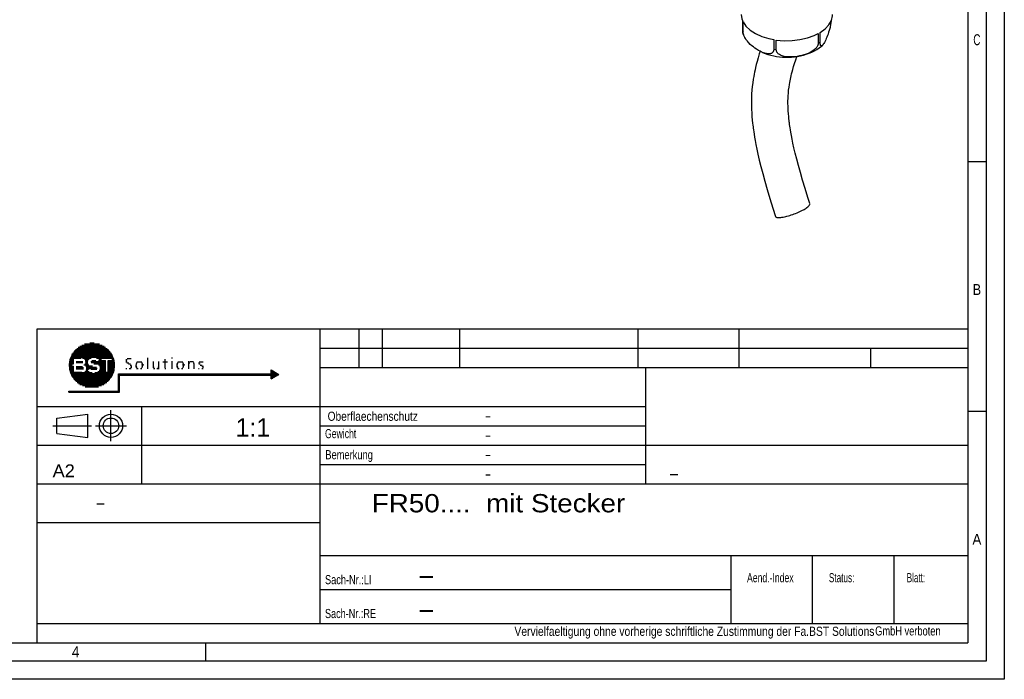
# Paper-space layout 'Blatt-1' of a CAD drawing. Header units: millimetres. Extents: x 0 to 594, y 0 to 420.
# Tile 10 of 19: x 325 to 594, y 0 to 180. Entities that reach past the tile are written whole.
import ezdxf
from ezdxf.enums import TextEntityAlignment as Align

# ---------------------------------------------------------------- set-up
doc = ezdxf.new("R2010")
doc.units = ezdxf.units.MM
doc.layers.add('LAYER0', color=7, linetype='Continuous')
doc.styles.add('VERO0-osifont', font='osifont-2014-11-14.ttf')
doc.styles.add('VERO1-TXT', font='txt')

# ---------------------------------------------------------------- blocks, each defined once
blk = doc.blocks.new('Entity set 0')
at = {"layer": 'LAYER0', "color": 252, "linetype": 'Continuous'}
for p, q in [((594, 420), (594, 0)), ((589, 415), (589, 5)), ((584, 141.67), (589, 141.67)), ((584, 73.33), (589, 73.33)), ((375.62, 10), (375.62, 5)), ((589, 5), (20, 5)), ((594, 0), (0, 0))]:
    blk.add_line(p, q, dxfattribs=at)
at = {"layer": 'LAYER0', "color": 4, "linetype": 'Continuous'}
for p in [(584, 410), (25, 10)]:
    blk.add_line(p, (584, 10), dxfattribs=at)
at = {"layer": 'LAYER0', "color": 7, "linetype": 'Continuous', "style": 'VERO0-osifont'}
for s, width, p, p2 in [('C', 0.979347, (585.52, 173.45), (587.48, 173.45)), ('B', 0.977133, (585.34, 105.12), (587.66, 105.12)), ('A', 0.980459, (585.27, 36.79), (587.73, 36.79)), ('4', 0.976191, (339.04, 6), (341.08, 6))]:
    blk.add_text(s, height=3, dxfattribs=dict(at, width=width)).set_placement(p, p2, align=Align.FIT)
blk = doc.blocks.new('Entity set 1')
at = {"layer": 'LAYER0', "color": 136, "linetype": 'Continuous'}
for p, q in [((329.6, 95.86), (584, 95.86)), ((329.6, 10), (329.6, 95.86)), ((329.6, 95.86), (584, 95.86)), ((406.98, 15.3), (406.98, 95.86)), ((417.58, 85.26), (417.58, 95.86)), ((423.94, 85.26), (423.94, 95.86)), ((445.14, 85.26), (445.14, 95.86)), ((493.9, 85.26), (493.9, 95.86)), ((521.46, 85.26), (521.46, 95.86)), ((406.98, 90.56), (584, 90.56)), ((557.5, 85.26), (557.5, 90.56)), ((406.98, 85.26), (584, 85.26)), ((496.02, 53.46), (496.02, 85.26)), ((329.6, 74.66), (496.02, 74.66)), ((349.74, 65.12), (349.74, 73.6)), ((358.22, 53.46), (358.22, 74.66)), ((334.9, 71.48), (343.38, 72.54)), ((334.9, 67.24), (334.9, 71.48)), ((343.38, 66.18), (343.38, 72.54)), ((333.84, 69.36), (344.44, 69.36)), ((345.5, 69.36), (353.98, 69.36)), ((406.98, 69.36), (496.02, 69.36)), ((334.9, 67.24), (343.38, 66.18)), ((329.6, 64.06), (584, 64.06)), ((406.98, 58.76), (496.02, 58.76)), ((329.6, 53.46), (584, 53.46)), ((329.6, 42.86), (406.98, 42.86)), ((406.98, 33.85), (584, 33.85)), ((519.34, 15.3), (519.34, 33.85)), ((541.6, 15.3), (541.6, 33.85)), ((563.86, 15.3), (563.86, 33.85)), ((406.98, 24.58), (519.34, 24.58)), ((329.6, 15.3), (584, 15.3))]:
    blk.add_line(p, q, dxfattribs=at)
at = {"layer": 'LAYER0', "color": 4, "linetype": 'Continuous'}
for p, q in [((342.5, 91.73), (346.57, 91.73)), ((343.97, 92.03), (345.11, 92.03)), ((339.07, 89.03), (349.98, 89.03)), ((339.3, 89.33), (349.75, 89.33)), ((339.54, 89.63), (349.52, 89.63)), ((339.78, 89.93), (349.28, 89.93)), ((340.02, 90.23), (349.05, 90.23)), ((340.37, 90.53), (348.68, 90.53)), ((340.78, 90.83), (348.28, 90.83)), ((341.18, 91.13), (347.89, 91.13)), ((341.74, 91.43), (347.3, 91.43)), ((338.25, 86.33), (339.52, 86.33)), ((338.3, 86.63), (339.52, 86.63)), ((338.34, 86.93), (339.52, 86.93)), ((338.39, 87.23), (339.52, 87.23)), ((338.43, 87.53), (339.52, 87.53)), ((338.55, 87.83), (339.52, 87.83)), ((338.68, 88.13), (350.38, 88.13)), ((338.81, 88.43), (350.25, 88.43)), ((338.94, 88.73), (350.12, 88.73)), ((339.05, 86.32), (339.52, 86.32)), ((339.05, 86.01), (339.05, 86.32)), ((339.52, 86.32), (339.52, 87.87)), ((339.52, 87.87), (341.63, 87.87)), ((340.25, 86.92), (342, 86.92)), ((340.25, 86.62), (342.01, 86.62)), ((341.92, 87.83), (344.34, 87.83)), ((342.49, 87.53), (343.8, 87.53)), ((342.61, 86.33), (343.49, 86.33)), ((342.69, 87.23), (343.54, 87.23)), ((342.74, 86.63), (343.43, 86.63)), ((342.75, 86.93), (343.44, 86.93)), ((342.76, 86.83), (342.76, 86.75)), ((342.76, 86.75), (343.42, 86.75)), ((342.76, 86.74), (343.42, 86.74)), ((343.42, 86.78), (343.42, 86.75)), ((344.21, 86.93), (346.03, 86.93)), ((344.28, 86.63), (348.25, 86.63)), ((344.48, 87.23), (345.57, 87.23)), ((345.09, 86.33), (348.25, 86.33)), ((345.81, 87.83), (347.1, 87.83)), ((346.09, 86.88), (346.48, 87.22)), ((346.15, 86.93), (348.25, 86.93)), ((346.41, 87.53), (347.1, 87.53)), ((346.48, 87.22), (347.1, 87.22)), ((346.49, 87.23), (346.63, 87.35)), ((346.49, 87.23), (347.1, 87.23)), ((346.49, 87.23), (347.1, 87.23)), ((347.1, 87.87), (350.14, 87.87)), ((347.1, 87.23), (347.1, 87.87)), ((347.1, 87.19), (347.1, 87.22)), ((347.1, 87.19), (348.25, 87.19)), ((348.25, 83.99), (348.25, 87.19)), ((348.98, 87.19), (350.14, 87.19)), ((348.98, 83.99), (348.98, 87.19)), ((348.98, 86.93), (350.71, 86.93)), ((348.98, 86.63), (350.75, 86.63)), ((348.98, 86.33), (350.79, 86.33)), ((350.14, 87.19), (350.14, 87.87)), ((350.14, 87.83), (350.5, 87.83)), ((350.14, 87.53), (350.63, 87.53)), ((350.14, 87.23), (350.67, 87.23)), ((338.21, 86.03), (339.05, 86.03)), ((338.21, 86.01), (339.05, 86.01)), ((338.21, 86), (339.05, 86)), ((338.24, 85.73), (339.05, 85.73)), ((338.28, 85.43), (339.52, 85.43)), ((338.31, 85.13), (339.52, 85.13)), ((338.35, 84.83), (339.52, 84.83)), ((338.38, 84.53), (339.52, 84.53)), ((338.47, 84.23), (339.52, 84.23)), ((338.59, 83.93), (344.64, 83.93)), ((338.71, 83.63), (350.35, 83.63)), ((339.05, 85.64), (339.05, 86)), ((339.05, 85.64), (339.52, 85.64)), ((339.52, 83.99), (339.52, 85.64)), ((339.52, 83.99), (341.77, 83.99)), ((340.25, 85.57), (341.99, 85.57)), ((340.25, 85.27), (342.24, 85.27)), ((340.25, 84.97), (342.22, 84.97)), ((342.34, 86.03), (343.67, 86.03)), ((342.56, 84.23), (343.79, 84.23)), ((342.77, 85.73), (344.65, 85.73)), ((342.83, 84.53), (343.4, 84.53)), ((342.94, 85.43), (345.78, 85.43)), ((342.95, 84.83), (343.54, 84.83)), ((342.98, 85.13), (345.96, 85.13)), ((343.3, 84.62), (343.86, 85.11)), ((344.2, 84.83), (345.83, 84.83)), ((345.37, 83.93), (350.48, 83.93)), ((346.17, 84.23), (348.25, 84.23)), ((346.36, 86.03), (348.25, 86.03)), ((346.5, 84.53), (348.25, 84.53)), ((346.64, 85.73), (348.25, 85.73)), ((346.67, 84.83), (348.25, 84.83)), ((346.72, 85.43), (348.25, 85.43)), ((346.73, 85.13), (348.25, 85.13)), ((348.25, 83.99), (348.98, 83.99)), ((348.98, 86.03), (350.83, 86.03)), ((348.98, 85.73), (350.83, 85.73)), ((348.98, 85.43), (350.79, 85.43)), ((348.98, 85.13), (350.74, 85.13)), ((348.98, 84.83), (350.7, 84.83)), ((348.98, 84.53), (350.66, 84.53)), ((348.98, 84.23), (350.61, 84.23)), ((351.77, 83.55), (393.52, 83.55)), ((351.77, 78.84), (351.77, 83.55)), ((393.52, 84.61), (395.64, 83.39)), ((393.52, 83.55), (393.52, 84.61)), ((393.52, 84.52), (393.68, 84.52)), ((393.52, 84.22), (394.2, 84.22)), ((393.52, 83.92), (394.72, 83.92)), ((393.52, 83.62), (395.23, 83.62)), ((338.83, 83.33), (350.21, 83.33)), ((338.96, 83.03), (350.08, 83.03)), ((339.14, 82.73), (349.94, 82.73)), ((339.37, 82.43), (349.7, 82.43)), ((339.59, 82.13), (349.46, 82.13)), ((339.82, 81.83), (349.22, 81.83)), ((340.09, 81.53), (348.98, 81.53)), ((340.48, 81.23), (348.59, 81.23)), ((340.87, 80.93), (348.18, 80.93)), ((351.77, 83.32), (395.53, 83.32)), ((351.77, 83.02), (352.09, 83.02)), ((351.77, 82.72), (352.09, 82.72)), ((351.77, 82.42), (352.09, 82.42)), ((351.77, 82.12), (352.09, 82.12)), ((351.77, 81.82), (352.09, 81.82)), ((351.77, 81.52), (352.09, 81.52)), ((351.77, 81.22), (352.09, 81.22)), ((351.77, 80.92), (352.09, 80.92)), ((352.09, 83.23), (393.52, 83.23)), ((352.09, 78.52), (352.09, 83.23)), ((393.52, 82.16), (395.64, 83.39)), ((393.52, 82.16), (393.52, 83.23)), ((393.52, 83.02), (395.01, 83.02)), ((393.52, 82.72), (394.49, 82.72)), ((393.52, 82.42), (393.97, 82.42)), ((338.2, 78.84), (351.77, 78.84)), ((338.2, 78.52), (338.2, 78.84)), ((338.2, 78.82), (352.09, 78.82)), ((338.2, 78.52), (352.09, 78.52)), ((341.26, 80.63), (347.77, 80.63)), ((341.94, 80.33), (347.13, 80.33)), ((342.65, 80.03), (346.37, 80.03)), ((351.77, 80.62), (352.09, 80.62)), ((351.77, 80.32), (352.09, 80.32)), ((351.77, 80.02), (352.09, 80.02)), ((351.77, 79.72), (352.09, 79.72)), ((351.77, 79.42), (352.09, 79.42)), ((351.77, 79.12), (352.09, 79.12))]:
    blk.add_line(p, q, dxfattribs=at)
at = {"layer": 'LAYER0', "color": 9, "linetype": 'Continuous'}
for p, q in [((353.76, 87.16), (354.06, 87.16)), ((353.81, 86.86), (354.16, 86.86)), ((353.84, 87.46), (354.18, 87.46)), ((354.05, 86.56), (354.58, 86.56)), ((354.15, 87.76), (355.3, 87.76)), ((354.52, 86.26), (355.09, 86.26)), ((356.49, 86.26), (356.79, 86.26)), ((356.59, 86.56), (356.92, 86.56)), ((356.82, 86.86), (358.14, 86.86)), ((358.04, 86.56), (358.37, 86.56)), ((358.17, 86.26), (358.48, 86.26)), ((359.63, 87.81), (359.9, 87.81)), ((359.63, 87.51), (359.9, 87.51)), ((359.63, 87.21), (359.9, 87.21)), ((359.63, 86.91), (359.9, 86.91)), ((359.63, 86.61), (359.9, 86.61)), ((359.63, 86.31), (359.9, 86.31)), ((361.2, 86.86), (361.47, 86.86)), ((361.2, 86.56), (361.47, 86.56)), ((361.2, 86.26), (361.47, 86.26)), ((362.65, 86.86), (362.92, 86.86)), ((362.65, 86.56), (362.92, 86.56)), ((362.65, 86.26), (362.92, 86.26)), ((363.96, 86.86), (365.17, 86.86)), ((364.39, 87.46), (364.66, 87.46)), ((364.39, 87.16), (364.66, 87.16)), ((364.39, 86.56), (364.66, 86.56)), ((364.39, 86.26), (364.66, 86.26)), ((366.26, 87.92), (366.53, 87.92)), ((366.26, 86.91), (366.53, 86.91)), ((366.26, 86.61), (366.53, 86.61)), ((366.26, 86.31), (366.53, 86.31)), ((367.7, 86.26), (368, 86.26)), ((367.8, 86.56), (368.13, 86.56)), ((368.03, 86.86), (369.35, 86.86)), ((369.25, 86.56), (369.58, 86.56)), ((369.38, 86.26), (369.68, 86.26)), ((370.84, 86.91), (371.09, 86.91)), ((370.84, 86.61), (371.28, 86.61)), ((370.84, 86.31), (371.15, 86.31)), ((371.29, 86.91), (372.32, 86.91)), ((372.2, 86.61), (372.51, 86.61)), ((372.29, 86.31), (372.56, 86.31)), ((373.7, 86.56), (373.97, 86.56)), ((373.75, 86.26), (374.12, 86.26)), ((373.82, 86.86), (374.94, 86.86)), ((353.78, 85.06), (354.12, 85.06)), ((354.73, 85.06), (355.23, 85.06)), ((354.97, 85.96), (355.35, 85.96)), ((355.09, 85.36), (355.4, 85.36)), ((355.14, 85.66), (355.44, 85.66)), ((356.45, 85.96), (356.75, 85.96)), ((356.47, 85.66), (356.77, 85.66)), ((356.56, 85.36), (356.88, 85.36)), ((356.74, 85.06), (357.17, 85.06)), ((357.79, 85.06), (358.22, 85.06)), ((358.08, 85.36), (358.4, 85.36)), ((358.19, 85.66), (358.49, 85.66)), ((358.2, 86.09), (358.5, 86.09)), ((358.2, 86.09), (358.21, 85.97)), ((358.21, 85.92), (358.21, 85.97)), ((358.21, 85.97), (358.51, 85.97)), ((358.21, 85.96), (358.51, 85.96)), ((358.5, 86.09), (358.51, 85.97)), ((358.51, 85.97), (358.51, 85.92)), ((359.63, 86.01), (359.9, 86.01)), ((359.63, 85.71), (359.9, 85.71)), ((359.63, 85.41), (359.9, 85.41)), ((359.63, 85.11), (359.9, 85.11)), ((361.2, 85.96), (361.47, 85.96)), ((361.2, 85.66), (361.47, 85.66)), ((361.22, 85.36), (361.51, 85.36)), ((361.34, 85.06), (361.72, 85.06)), ((362.29, 85.06), (362.59, 85.06)), ((362.56, 85.36), (362.92, 85.36)), ((362.64, 85.66), (362.92, 85.66)), ((362.65, 85.96), (362.92, 85.96)), ((362.68, 85.06), (362.93, 85.06)), ((364.39, 85.96), (364.66, 85.96)), ((364.39, 85.66), (364.66, 85.66)), ((364.39, 85.36), (364.66, 85.36)), ((364.43, 85.06), (364.76, 85.06)), ((366.26, 86.01), (366.53, 86.01)), ((366.26, 85.71), (366.53, 85.71)), ((366.26, 85.41), (366.53, 85.41)), ((366.26, 85.11), (366.53, 85.11)), ((367.66, 85.96), (367.96, 85.96)), ((367.68, 85.66), (367.98, 85.66)), ((367.77, 85.36), (368.08, 85.36)), ((367.95, 85.06), (368.38, 85.06)), ((369, 85.06), (369.42, 85.06)), ((369.29, 85.36), (369.61, 85.36)), ((369.39, 85.66), (369.7, 85.66)), ((369.41, 86.1), (369.71, 86.1)), ((369.41, 86.1), (369.42, 85.99)), ((369.42, 85.92), (369.42, 85.99)), ((369.42, 85.99), (369.72, 85.99)), ((369.42, 85.96), (369.72, 85.96)), ((369.71, 86.1), (369.72, 85.99)), ((369.72, 85.99), (369.72, 85.92)), ((370.84, 86.01), (371.11, 86.01)), ((370.84, 85.71), (371.11, 85.71)), ((370.84, 85.41), (371.11, 85.41)), ((370.84, 85.11), (371.11, 85.11)), ((372.29, 86.01), (372.57, 86.01)), ((372.29, 85.71), (372.57, 85.71)), ((372.29, 85.41), (372.57, 85.41)), ((372.29, 85.11), (372.57, 85.11)), ((373.68, 85.06), (373.87, 85.06)), ((374.09, 85.96), (374.66, 85.96)), ((374.55, 85.06), (374.96, 85.06)), ((374.62, 85.66), (375.01, 85.66)), ((374.75, 85.36), (375.05, 85.36))]:
    blk.add_line(p, q, dxfattribs=at)
at = {"layer": 'LAYER0', "color": 7, "linetype": 'Continuous'}
for radius in [3.18, 2.12]:
    blk.add_circle((349.74, 69.36), radius, dxfattribs=at)
at = {"layer": 'LAYER0', "color": 7, "linetype": 'Continuous', "style": 'VERO1-TXT'}
for s, height, width, p, p2 in [('Oberflaechenschutz', 2.5, 0.685911, (408.98, 70.71), (433.64, 70.71)), ('1:1', 5, 0.968762, (383.81, 66.4), (393.26, 66.4)), ('-', 2.5, 0.6561, (451.96, 70.82), (453.68, 70.82)), ('Gewicht', 2.5, 0.618057, (408.27, 65.96), (416.8, 65.96)), ('-', 2.5, 0.6561, (451.96, 65.52), (453.68, 65.52)), ('Bemerkung', 2.5, 0.642143, (408.35, 60.19), (421.35, 60.19)), ('-', 2.5, 0.6561, (451.96, 60.22), (453.68, 60.22)), ('A2', 3.5, 1.040486, (333.78, 55.29), (339.85, 55.29)), ('-', 2.5, 0.6561, (451.96, 54.92), (453.68, 54.92)), ('-', 3, 0.932028, (502.24, 54.8), (505.17, 54.8)), ('FR50....  mit Stecker', 5, 0.839158, (421.03, 45.67), (490.36, 45.67)), ('-', 3, 0.932028, (345.4, 46.82), (348.32, 46.82)), ('Sach-Nr.:LI', 2.5, 0.600164, (408.26, 26.02), (420.98, 26.02)), ('-', 5, 0.932028, (433.51, 26.05), (438.4, 26.05)), ('Aend.-Index', 2.5, 0.569737, (523.65, 26.55), (536.4, 26.55)), ('Status:', 2.5, 0.556421, (546.04, 26.55), (553, 26.55)), ('Blatt:', 2.5, 0.543358, (567.31, 26.55), (572.36, 26.55)), ('Sach-Nr.:RE', 2.5, 0.601086, (408.26, 16.75), (422.21, 16.75)), ('-', 5, 0.932028, (433.51, 16.78), (438.4, 16.78)), ('Vervielfaeltigung ohne vorherige schriftliche Zustimmung der Fa.BST Solutions', 2.5, 0.650044, (460.06, 11.89), (558.49, 11.89)), (' GmbH verboten', 2.5, 0.591369, (557.99, 11.99), (576.58, 11.99))]:
    blk.add_text(s, height=height, dxfattribs=dict(at, width=width)).set_placement(p, p2, align=Align.FIT)
blk = doc.blocks.new('View  0')
at = {"layer": 'LAYER0', "color": 4, "linetype": 'Continuous'}
for p, q in [((522.38, 180.22), (522.38, 177.61)), ((522.57, 177.21), (522.57, 179.82)), ((543.13, 176.64), (543.13, 174.03)), ((543.63, 174.32), (543.63, 176.93)), ((530.96, 174.97), (530.96, 172.36)), ((531.66, 172.25), (531.66, 174.87))]:
    blk.add_line(p, q, dxfattribs=at)
at = {"layer": 'LAYER0', "color": 4, "linetype": 'Continuous', "flags": 128}
for points in [[(522.04, 181.89), (522.23, 180.63), (522.38, 180.22)], [(543.63, 176.93), (544.98, 177.92), (546.02, 179.03), (546.71, 180.22), (547.02, 181.46), (547.04, 181.89)], [(522.57, 179.82), (523.37, 178.65), (524.51, 177.58), (525.96, 176.64), (527.67, 175.86), (529.59, 175.26), (530.96, 174.97)], [(546.66, 180.13), (546.66, 180.09), (546.63, 179.9), (546.61, 179.72), (546.58, 179.53), (546.55, 179.35), (546.52, 179.17), (546.47, 178.89), (546.41, 178.6), (546.34, 178.31), (546.27, 178.03), (546.2, 177.75), (546.12, 177.47), (545.97, 176.98), (545.81, 176.51), (545.66, 176.08), (545.5, 175.66), (545.33, 175.26), (545.16, 174.88), (544.99, 174.52), (544.82, 174.21), (544.66, 173.93), (544.51, 173.7), (544.36, 173.51), (544.25, 173.4)], [(522.38, 177.61), (522.38, 177.49), (522.39, 177.38), (522.39, 177.27), (522.4, 177.17), (522.42, 177.07), (522.43, 176.98), (522.45, 176.89), (522.48, 176.81), (522.48, 176.8)], [(523.38, 175.05), (523.37, 175.06), (523.21, 175.31), (523.06, 175.57), (522.97, 175.74), (522.89, 175.92), (522.81, 176.09), (522.75, 176.26), (522.69, 176.43), (522.66, 176.56), (522.62, 176.7), (522.6, 176.83), (522.58, 176.96), (522.57, 177.08), (522.57, 177.21)], [(527.48, 171.67), (527.22, 171.8), (526.75, 172.05), (526.28, 172.34), (525.83, 172.65), (525.39, 172.97), (524.97, 173.32), (524.55, 173.69), (524.15, 174.09), (523.94, 174.33), (523.74, 174.57), (523.55, 174.81), (523.38, 175.05)], [(531.66, 174.87), (533.81, 174.68), (535.99, 174.72), (538.12, 174.97), (540.15, 175.44), (542, 176.1), (543.13, 176.64)], [(530.96, 172.36), (530.96, 172.24), (530.95, 172.13), (530.93, 172.01), (530.9, 171.91), (530.86, 171.8), (530.82, 171.7), (530.76, 171.6), (530.69, 171.5), (530.62, 171.42), (530.54, 171.35), (530.46, 171.28), (530.31, 171.2), (530.14, 171.14), (529.97, 171.1), (529.78, 171.07), (529.57, 171.07), (529.36, 171.08), (528.96, 171.14), (528.54, 171.24), (528.12, 171.39), (527.68, 171.57), (527.48, 171.67)], [(527.76, 171.54), (527.9, 171.48), (528.63, 171.18), (529.38, 170.92), (530.16, 170.7), (530.95, 170.52), (531.75, 170.37), (532.56, 170.26), (533.38, 170.19), (534.21, 170.16), (535.03, 170.16), (535.85, 170.2), (536.67, 170.28), (537.48, 170.4), (538.29, 170.55), (539.08, 170.74), (539.85, 170.97), (540.61, 171.24), (541.35, 171.55), (542.06, 171.9), (542.75, 172.29), (543.4, 172.72), (544, 173.19), (544.25, 173.4)], [(543.13, 174.03), (543.12, 173.9), (543.1, 173.78), (543.08, 173.65), (543.04, 173.52), (542.99, 173.39), (542.93, 173.26), (542.85, 173.1), (542.76, 172.96), (542.66, 172.82), (542.55, 172.68), (542.43, 172.55), (542.23, 172.35), (542.01, 172.16), (541.76, 171.98), (541.5, 171.8), (541.23, 171.64), (540.93, 171.48), (540.38, 171.22), (539.81, 171), (539.23, 170.81), (538.63, 170.65), (538.01, 170.51), (537.37, 170.4), (536.73, 170.31), (536.11, 170.26), (535.51, 170.24), (534.93, 170.25), (534.37, 170.3), (533.82, 170.39), (533.53, 170.46), (533.25, 170.54), (533, 170.63), (532.76, 170.74), (532.53, 170.87), (532.33, 171), (532.21, 171.11), (532.09, 171.22), (531.99, 171.33), (531.9, 171.45), (531.83, 171.57), (531.78, 171.68), (531.73, 171.79), (531.7, 171.9), (531.68, 172.01), (531.66, 172.13), (531.66, 172.25)], [(544.25, 173.4), (544.21, 173.37), (544.13, 173.31), (544.06, 173.28), (543.99, 173.27), (543.93, 173.27), (543.87, 173.3), (543.81, 173.36), (543.78, 173.41), (543.75, 173.47), (543.72, 173.54), (543.7, 173.62), (543.68, 173.71), (543.66, 173.79), (543.65, 173.88), (543.64, 173.98), (543.64, 174.09), (543.63, 174.2), (543.63, 174.32)], [(527.22, 171.78), (527.01, 171.11), (526.67, 169.98), (526.4, 168.98), (526.18, 168.14), (525.99, 167.39), (525.84, 166.71), (525.71, 166.09), (525.6, 165.55), (525.48, 164.93), (525.35, 164.16), (525.21, 163.2), (525.08, 162.12), (524.98, 161.11), (524.92, 160.18), (524.88, 159.32), (524.85, 158.5), (524.85, 157.55), (524.86, 156.76), (524.89, 155.9), (524.93, 154.96), (525, 153.94), (525.09, 152.96), (525.17, 152.16), (525.24, 151.54), (525.3, 151.09), (525.35, 150.73), (525.4, 150.3), (525.48, 149.76), (525.58, 149.11), (525.71, 148.31), (525.87, 147.39), (526.08, 146.3), (526.33, 145.05), (526.63, 143.63), (527, 142.04), (527.43, 140.28), (527.93, 138.35), (528.51, 136.24), (529.17, 133.96), (529.91, 131.52), (530.72, 128.9), (531.45, 126.62)], [(540.83, 130.12), (540.29, 131.8), (539.53, 134.24), (538.84, 136.52), (538.23, 138.62), (537.7, 140.55), (537.23, 142.32), (536.83, 143.92), (536.49, 145.37), (536.21, 146.66), (535.97, 147.79), (535.78, 148.78), (535.63, 149.63), (535.52, 150.31), (535.43, 150.86), (535.36, 151.33), (535.3, 151.73), (535.27, 151.99), (535.24, 152.2), (535.21, 152.45), (535.16, 152.82), (535.11, 153.33), (535.04, 153.96), (534.97, 154.72), (534.92, 155.49), (534.88, 156.21), (534.86, 156.86), (534.85, 157.45), (534.85, 158.23), (534.87, 158.88), (534.9, 159.56), (534.95, 160.3), (535.03, 161.11), (535.14, 161.96), (535.24, 162.67), (535.34, 163.25), (535.43, 163.7), (535.51, 164.12), (535.61, 164.58), (535.72, 165.06), (535.84, 165.59), (535.99, 166.16), (536.17, 166.83), (536.39, 167.59), (536.66, 168.45), (536.97, 169.41), (537.3, 170.37)], [(539.24, 128.55), (539.53, 128.72), (539.78, 128.89), (540.02, 129.05), (540.24, 129.21), (540.41, 129.37), (540.56, 129.51), (540.68, 129.65), (540.77, 129.78), (540.82, 129.9), (540.84, 130), (540.83, 130.1)], [(531.45, 126.61), (531.48, 126.55), (531.55, 126.47), (531.65, 126.41), (531.79, 126.36), (531.96, 126.33), (532.15, 126.31), (532.38, 126.31), (532.63, 126.32), (532.9, 126.34), (533.2, 126.38), (533.52, 126.43), (533.87, 126.5), (534.22, 126.58), (534.58, 126.67), (534.97, 126.78), (535.37, 126.9), (535.75, 127.02), (536.15, 127.16), (536.55, 127.3), (536.95, 127.46), (537.33, 127.62), (537.71, 127.78), (538.08, 127.95), (538.44, 128.12), (538.65, 128.23), (538.85, 128.33), (539.05, 128.44), (539.24, 128.55)]]:
    blk.add_lwpolyline(points, dxfattribs=at)
at = {"layer": 'LAYER0', "color": 136, "linetype": 'Continuous', "flags": 128}
for points in [[(522.38, 177.61), (522.57, 177.21)], [(530.96, 172.36), (531.66, 172.25)], [(543.13, 174.03), (543.63, 174.32)]]:
    blk.add_lwpolyline(points, dxfattribs=at)
at = {"layer": 'LAYER0', "color": 4, "linetype": 'Continuous', "extrusion": (0, 0, -1)}
blk.add_arc((-529.8, 179.47), 7.79, 328.3329, 340.004, dxfattribs=at)

psp = doc.layouts.new('Blatt-1')

# ---------------------------------------------------------------- block references
at = {"layer": 'LAYER0', "color": 4, "linetype": 'Continuous'}
for name in ['Entity set 0', 'View  0', 'Entity set 1']:
    psp.add_blockref(name, (0, 0), dxfattribs=at)

doc.saveas('drawing.dxf')
